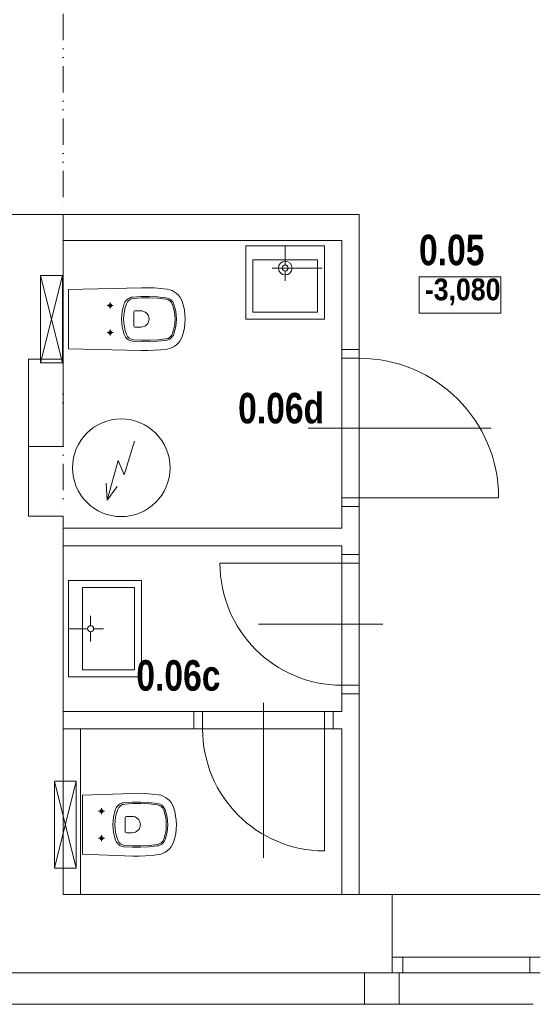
# Model space of a CAD drawing. Header units: millimetres. Extents: x -18118 to 31634, y -63349 to -43346.
# Tile 4 of 9: x 1712 to 4662, y -59847 to -54199. Entities that reach past the tile are written whole.
import ezdxf

# ---------------------------------------------------------------- set-up
doc = ezdxf.new("R2010")
doc.units = ezdxf.units.MM
doc.linetypes.add('JIS_09_15', pattern=[300, 150, -50, 0, -50, 0, -50])
doc.layers.add('XR$1$1.PP - SLEPY_1', color=7, linetype='Continuous', lineweight=25)
doc.styles.add('Arial Black', font='Arial Black')
doc.styles.add('ARIALNARROW', font='ARIALN.TTF')

# ---------------------------------------------------------------- blocks, each defined once
blk = doc.blocks.new('KOMPLEXNÍ OBJEKT_4')
at = {"layer": 'XR$1$1.PP - SLEPY_1', "color": 251, "linetype": 'Continuous', "lineweight": 13}
for p, q in [((1992.2, -57416.9), (1992.2, -57967.7)), ((1992.2, -57416.9), (2412.2, -57416.9)), ((2412.2, -57967.7), (2412.2, -57416.9)), ((2072.2, -57456.9), (2372.2, -57456.9)), ((2072.2, -57927.7), (2072.2, -57456.9)), ((2372.2, -57456.9), (2372.2, -57927.7)), ((2119.3, -57675.1), (2119.3, -57618.4)), ((2102.2, -57692.3), (1992.2, -57692.3)), ((2119.3, -57709.5), (2119.3, -57766.2)), ((2136.5, -57692.3), (2193.2, -57692.3)), ((2372.2, -57927.7), (2072.2, -57927.7)), ((1992.2, -57967.7), (2336.2, -57967.7)), ((1992.2, -57967.7), (2412.2, -57967.7))]:
    blk.add_line(p, q, dxfattribs=at)
blk.add_arc((2119.3, -57692.3), 17.2, 270.0000172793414, 269.9999999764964, dxfattribs=at)
blk = doc.blocks.new('KOMPLEXNÍ OBJEKT_11')
at = {"layer": 'XR$1$1.PP - SLEPY_1', "color": 251, "linetype": 'Continuous', "lineweight": 13}
blk.add_line((2072.2, -58986.5), (2072.2, -58646.5), dxfattribs=at)
for points in [[(2072.2, -58646.5), (2361.4, -58637), (2398.3, -58636.6), (2435.2, -58637.8), (2472.1, -58640.5), (2508.7, -58644.9), (2523, -58647.9), (2536.8, -58652.8), (2549.8, -58659.6), (2561.7, -58668), (2572.4, -58678.1), (2581.5, -58689.4), (2589.1, -58701.9), (2594.9, -58715.4), (2602.4, -58740), (2607.8, -58765.2), (2611, -58790.8), (2612.1, -58816.6), (2612.3, -58816), (2611.2, -58841.8), (2607.9, -58867.3), (2602.5, -58892.5), (2595, -58917.2), (2589.3, -58930.7), (2581.8, -58943.3), (2572.6, -58954.8), (2561.9, -58964.9), (2549.9, -58973.4), (2536.9, -58980.2), (2523.1, -58985.2), (2508.7, -58988.2), (2472, -58992.5), (2435.2, -58995.3), (2398.3, -58996.5), (2361.4, -58996.1), (2072.2, -58986.5)], [(2181.7, -58747.6), (2178.4, -58746.9), (2175.7, -58745.1), (2173.9, -58742.3), (2173.2, -58739), (2173.9, -58735.7), (2175.7, -58732.9), (2178.5, -58731), (2181.8, -58730.4), (2185.1, -58731), (2187.9, -58732.9), (2189.8, -58735.7), (2190.5, -58739), (2189.8, -58742.3), (2187.9, -58745.1), (2185.1, -58747), (2181.8, -58747.6), (2181.7, -58747.6)], [(2181.9, -58756.6), (2181.9, -58739), (2181.9, -58721.4)], [(2199.5, -58739), (2181.9, -58739), (2164.2, -58739)], [(2199.5, -58894), (2181.8, -58894), (2164.2, -58894)], [(2181.7, -58902.6), (2178.4, -58901.9), (2175.7, -58900), (2173.9, -58897.3), (2173.2, -58894), (2173.9, -58890.7), (2175.7, -58887.9), (2178.5, -58886), (2181.8, -58885.4), (2185.1, -58886), (2187.9, -58887.9), (2189.8, -58890.7), (2190.5, -58894), (2189.8, -58897.3), (2187.9, -58900.1), (2185.1, -58902), (2181.8, -58902.6), (2181.7, -58902.6)], [(2181.8, -58911.6), (2181.8, -58894), (2181.8, -58876.4)]]:
    blk.add_lwpolyline(points, dxfattribs=at)
for points in [[(2501.8, -58938.7), (2454.2, -58943.9), (2406.4, -58946.3), (2358.5, -58945.9), (2310.7, -58942.7), (2302.8, -58941.3), (2295.2, -58938.9), (2288, -58935.4), (2281.3, -58930.9), (2275.3, -58925.6), (2270.2, -58919.5), (2265.9, -58912.7), (2262.7, -58905.3), (2255.9, -58883.7), (2251, -58861.6), (2248.1, -58839.1), (2247.2, -58816.4), (2248.2, -58793.8), (2251.2, -58771.3), (2256.1, -58749.1), (2263, -58727.5), (2266.2, -58720.2), (2270.5, -58713.5), (2275.6, -58707.4), (2281.6, -58702), (2288.3, -58697.6), (2295.5, -58694.1), (2303.1, -58691.7), (2311, -58690.4), (2358.7, -58687.1), (2406.5, -58686.7), (2454.3, -58689.1), (2501.8, -58694.4), (2509.4, -58696), (2516.8, -58698.6), (2523.7, -58702.2), (2530, -58706.7), (2535.7, -58712.1), (2540.6, -58718.1), (2544.6, -58724.8), (2547.7, -58732), (2554, -58752.6), (2558.5, -58773.7), (2561.2, -58795), (2562.1, -58816.5), (2561.2, -58838.1), (2558.5, -58859.4), (2553.9, -58880.5), (2547.7, -58901.1), (2544.6, -58908.3), (2540.6, -58914.9), (2535.7, -58921), (2530, -58926.3), (2523.7, -58930.9), (2516.7, -58934.5), (2509.4, -58937.1), (2501.8, -58938.7)], [(2315.5, -58935.1), (2302.5, -58932), (2290.9, -58925.5), (2281.5, -58915.9), (2275.1, -58904.2), (2268.1, -58882.9), (2263.1, -58861), (2260.1, -58838.8), (2259.2, -58816.4), (2260.2, -58794), (2263.3, -58771.8), (2268.3, -58750), (2275.3, -58728.7), (2281.8, -58717), (2291.2, -58707.5), (2302.8, -58701), (2315.8, -58698), (2362.2, -58695), (2408.7, -58694.8), (2455.1, -58697.2), (2501.3, -58702.4), (2513.9, -58705.9), (2525, -58712.8), (2533.9, -58722.3), (2539.9, -58733.9), (2546.1, -58754), (2550.5, -58774.6), (2553.2, -58795.5), (2554.1, -58816.5), (2553.2, -58837.6), (2550.5, -58858.5), (2546.1, -58879.1), (2539.9, -58899.2), (2533.9, -58910.8), (2525, -58920.3), (2513.9, -58927.1), (2501.3, -58930.7), (2455, -58935.8), (2408.5, -58938.3), (2362, -58938), (2315.5, -58935.1)], [(2317, -58779), (2317.7, -58775.2), (2319.9, -58771.9), (2323.2, -58769.7), (2327, -58769), (2356.9, -58769), (2366.1, -58769.7), (2375, -58772.2), (2383.2, -58776.3), (2390.4, -58782.1), (2396.4, -58789.1), (2401, -58797.1), (2403.8, -58805.8), (2404.9, -58815), (2404.2, -58824.2), (2401.7, -58833), (2397.5, -58841.3), (2391.8, -58848.5), (2384.8, -58854.5), (2376.8, -58859), (2368.1, -58861.9), (2358.9, -58863), (2356.9, -58863), (2327, -58863), (2323.2, -58862.2), (2319.9, -58860.1), (2317.7, -58856.8), (2317, -58853), (2317, -58779)]]:
    blk.add_lwpolyline(points, close=True, dxfattribs=at)
blk = doc.blocks.new('KOMPLEXNÍ OBJEKT_12')
at = {"layer": 'XR$1$1.PP - SLEPY_1', "color": 251, "linetype": 'Continuous', "lineweight": 13}
for p, q in [((2037.2, -58566.5), (1912.2, -58566.5)), ((1912.2, -58566.5), (2037.2, -59066.5)), ((2037.2, -58566.5), (1912.2, -59066.5)), ((1912.2, -59066.5), (1912.2, -58566.5)), ((2037.2, -59066.5), (2037.2, -58566.5)), ((2037.2, -59066.5), (1912.2, -59066.5))]:
    blk.add_line(p, q, dxfattribs=at)
blk = doc.blocks.new('KOMPLEXNÍ OBJEKT_13')
at = {"layer": 'XR$1$1.PP - SLEPY_1', "color": 251, "linetype": 'Continuous', "lineweight": 13}
for p, q in [((3011.4, -55496.7), (3462.2, -55496.7)), ((3011.4, -55496.7), (3011.4, -55916.7)), ((3236.8, -55606.7), (3236.8, -55496.7)), ((3462.2, -55496.7), (3462.2, -55840.7)), ((3462.2, -55496.7), (3462.2, -55916.7)), ((3051.4, -55576.7), (3051.4, -55876.7)), ((3422.2, -55576.7), (3051.4, -55576.7)), ((3219.6, -55623.9), (3162.9, -55623.9)), ((3254, -55623.9), (3310.7, -55623.9)), ((3422.2, -55876.7), (3422.2, -55576.7)), ((3236.8, -55641.1), (3236.8, -55697.8)), ((3051.4, -55876.7), (3422.2, -55876.7)), ((3462.2, -55916.7), (3011.4, -55916.7))]:
    blk.add_line(p, q, dxfattribs=at)
blk.add_arc((3236.8, -55623.9), 17.2, 0, 360, dxfattribs=at)
blk = doc.blocks.new('KOMPLEXNÍ OBJEKT_15')
at = {"layer": 'XR$1$1.PP - SLEPY_1', "color": 251, "linetype": 'Continuous', "lineweight": 13}
for p, q in [((1957.2, -55666.7), (1832.2, -55666.7)), ((1832.2, -55666.7), (1957.2, -56166.7)), ((1957.2, -55666.7), (1832.2, -56166.7)), ((1832.2, -56166.7), (1832.2, -55666.7)), ((1957.2, -56166.7), (1957.2, -55666.7)), ((1957.2, -56166.7), (1832.2, -56166.7))]:
    blk.add_line(p, q, dxfattribs=at)
blk = doc.blocks.new('KOMPLEXNÍ OBJEKT_16')
at = {"layer": 'XR$1$1.PP - SLEPY_1', "color": 251, "linetype": 'Continuous', "lineweight": 13}
blk.add_line((1992.2, -56086.7), (1992.2, -55746.7), dxfattribs=at)
for points in [[(1992.2, -55746.7), (2411.4, -55737.1), (2448.4, -55736.7), (2485.3, -55737.9), (2522.1, -55740.6), (2558.8, -55745), (2573.1, -55748), (2586.9, -55752.9), (2599.8, -55759.7), (2611.7, -55768.2), (2622.4, -55778.2), (2631.6, -55789.6), (2639.1, -55802.1), (2644.9, -55815.5), (2652.4, -55840.2), (2657.8, -55865.4), (2661.1, -55890.9), (2662.2, -55916.7), (2662.3, -55916.1), (2661.2, -55941.9), (2658, -55967.4), (2652.6, -55992.6), (2645.1, -56017.3), (2639.4, -56030.8), (2631.8, -56043.4), (2622.6, -56054.9), (2612, -56065), (2600, -56073.5), (2587, -56080.3), (2573.2, -56085.3), (2558.8, -56088.3), (2522.1, -56092.7), (2485.3, -56095.4), (2448.4, -56096.6), (2411.4, -56096.2), (1992.2, -56086.7)], [(2249.5, -55839.1), (2231.9, -55839.1), (2214.3, -55839.1)], [(2231.7, -55847.8), (2228.5, -55847.1), (2225.7, -55845.2), (2223.9, -55842.4), (2223.3, -55839.1), (2223.9, -55835.8), (2225.8, -55833), (2228.6, -55831.2), (2231.9, -55830.5), (2235.2, -55831.2), (2238, -55833), (2239.9, -55835.8), (2240.5, -55839.1), (2239.9, -55842.4), (2238, -55845.2), (2235.2, -55847.1), (2231.9, -55847.8), (2231.7, -55847.8)], [(2231.9, -55856.7), (2231.9, -55839.1), (2231.9, -55821.5)], [(2249.5, -55994.1), (2231.9, -55994.1), (2214.3, -55994.1)], [(2231.7, -56002.8), (2228.5, -56002.1), (2225.7, -56000.2), (2223.9, -55997.4), (2223.3, -55994.1), (2223.9, -55990.8), (2225.8, -55988), (2228.6, -55986.2), (2231.9, -55985.5), (2235.2, -55986.2), (2238, -55988), (2239.9, -55990.8), (2240.5, -55994.1), (2239.9, -55997.4), (2238, -56000.2), (2235.2, -56002.1), (2231.9, -56002.8), (2231.7, -56002.8)], [(2231.9, -56011.7), (2231.9, -55994.1), (2231.9, -55976.5)]]:
    blk.add_lwpolyline(points, dxfattribs=at)
for points in [[(2551.9, -56038.8), (2504.3, -56044), (2456.4, -56046.5), (2408.6, -56046), (2360.8, -56042.8), (2352.9, -56041.4), (2345.3, -56039), (2338, -56035.5), (2331.4, -56031.1), (2325.4, -56025.7), (2320.2, -56019.6), (2316, -56012.8), (2312.8, -56005.5), (2306, -55983.8), (2301.1, -55961.7), (2298.2, -55939.2), (2297.2, -55916.5), (2298.2, -55893.9), (2301.2, -55871.4), (2306.2, -55849.3), (2313, -55827.7), (2316.3, -55820.4), (2320.5, -55813.6), (2325.7, -55807.5), (2331.7, -55802.2), (2338.3, -55797.7), (2345.5, -55794.3), (2353.1, -55791.8), (2361, -55790.5), (2408.7, -55787.3), (2456.6, -55786.9), (2504.3, -55789.3), (2551.9, -55794.5), (2559.5, -55796.1), (2566.8, -55798.7), (2573.7, -55802.3), (2580.1, -55806.9), (2585.8, -55812.2), (2590.7, -55818.3), (2594.7, -55824.9), (2597.8, -55832.1), (2604, -55852.7), (2608.5, -55873.8), (2611.2, -55895.1), (2612.2, -55916.7), (2611.2, -55938.2), (2608.5, -55959.6), (2604, -55980.6), (2597.7, -56001.2), (2594.7, -56008.4), (2590.6, -56015.1), (2585.7, -56021.1), (2580.1, -56026.5), (2573.7, -56031), (2566.8, -56034.6), (2559.5, -56037.2), (2551.9, -56038.8)], [(2365.6, -56035.2), (2352.6, -56032.1), (2340.9, -56025.6), (2331.5, -56016.1), (2325.1, -56004.3), (2318.2, -55983), (2313.2, -55961.2), (2310.2, -55939), (2309.2, -55916.6), (2310.3, -55894.2), (2313.3, -55872), (2318.4, -55850.1), (2325.4, -55828.8), (2331.8, -55817.1), (2341.2, -55807.7), (2352.9, -55801.1), (2365.8, -55798.1), (2412.2, -55795.1), (2458.7, -55794.9), (2505.2, -55797.4), (2551.4, -55802.5), (2563.9, -55806.1), (2575.1, -55812.9), (2583.9, -55822.4), (2589.9, -55834), (2596.1, -55854.1), (2600.6, -55874.7), (2603.3, -55895.6), (2604.2, -55916.7), (2603.3, -55937.7), (2600.6, -55958.6), (2596.1, -55979.2), (2589.9, -55999.3), (2583.9, -56010.9), (2575.1, -56020.4), (2563.9, -56027.2), (2551.4, -56030.8), (2505.1, -56036), (2458.6, -56038.4), (2412.1, -56038.2), (2365.6, -56035.2)], [(2367, -55879.1), (2367.8, -55875.3), (2370, -55872), (2373.2, -55869.9), (2377, -55869.1), (2407, -55869.1), (2416.2, -55869.8), (2425, -55872.3), (2433.2, -55876.5), (2440.5, -55882.2), (2446.5, -55889.2), (2451, -55897.2), (2453.9, -55906), (2455, -55915.1), (2454.3, -55924.3), (2451.8, -55933.2), (2447.6, -55941.4), (2441.9, -55948.6), (2434.9, -55954.7), (2426.8, -55959.2), (2418.1, -55962), (2409, -55963.1), (2407, -55963.1), (2377, -55963.1), (2373.2, -55962.4), (2370, -55960.2), (2367.8, -55956.9), (2367, -55953.1), (2367, -55879.1)]]:
    blk.add_lwpolyline(points, close=True, dxfattribs=at)
blk = doc.blocks.new('KOMPLEXNÍ OBJEKT_20')
at = {"layer": 'XR$1$1.PP - SLEPY_1', "color": 138, "linetype": 'Continuous', "lineweight": 13}
for p, q in [((3562.2, -56091.7), (3562.2, -56991.7)), ((3662.2, -56091.7), (3662.2, -56991.7)), ((3562.2, -56141.7), (3662.2, -56141.7)), ((3368.8, -56541.7), (4418.8, -56541.7)), ((3562.2, -56941.7), (3662.2, -56941.7)), ((3562.2, -56941.7), (3562.2, -56991.7)), ((3662.2, -56941.7), (4462.2, -56941.7))]:
    blk.add_line(p, q, dxfattribs=at)
blk.add_arc((3662.2, -56941.7), 800, 0, 90, dxfattribs=at)
blk = doc.blocks.new('KOMPLEXNÍ OBJEKT_24')
at = {"layer": 'XR$1$1.PP - SLEPY_1', "color": 138, "linetype": 'Continuous', "lineweight": 13}
for p, q in [((3112.2, -59006.5), (3112.2, -58117.6)), ((2712.2, -58166.7), (3512.2, -58166.7)), ((2762.2, -58166.7), (2762.2, -58266.7)), ((3462.2, -58966.7), (3462.2, -58166.7)), ((2712.2, -58266.7), (3512.2, -58266.7))]:
    blk.add_line(p, q, dxfattribs=at)
blk.add_arc((3462.2, -58266.7), 700, 180, 270, dxfattribs=at)
blk = doc.blocks.new('KOMPLEXNÍ OBJEKT_25')
at = {"layer": 'XR$1$1.PP - SLEPY_1', "color": 138, "linetype": 'Continuous', "lineweight": 13}
for p, q in [((2862.2, -57316.7), (3662.2, -57316.7)), ((3562.2, -58066.7), (3562.2, -57266.7)), ((3662.2, -58066.7), (3662.2, -57266.7)), ((3083.6, -57666.7), (3798.1, -57666.7)), ((3662.2, -58016.7), (3562.2, -58016.7))]:
    blk.add_line(p, q, dxfattribs=at)
blk.add_arc((3562.2, -57316.7), 700, 180, 270, dxfattribs=at)

msp = doc.modelspace()

# ---------------------------------------------------------------- linework, layer by layer
at = {"layer": 'XR$1$1.PP - SLEPY_1', "color": 138, "linetype": 'JIS_09_15', "lineweight": 13}
for p, q in [((1961.745, -54166.677), (1961.745, -55316.677)), ((1962.151, -56146.677), (1962.151, -57046.677))]:
    msp.add_line(p, q, dxfattribs=at)
at = {"layer": 'XR$1$1.PP - SLEPY_1', "color": 138, "linetype": 'Continuous', "lineweight": 13}
for p, q in [((1662.151, -55316.677), (1962.151, -55316.677)), ((1962.151, -55316.677), (3662.151, -55316.677)), ((1962.151, -56146.677), (1962.151, -55316.677)), ((3662.151, -55316.677), (3662.151, -56091.677)), ((3562.151, -55466.677), (1962.151, -55466.677)), ((3562.151, -56091.677), (3562.151, -55466.677)), ((3562.151, -56091.677), (3662.151, -56091.677)), ((1762.151, -57046.677), (1762.151, -56146.677)), ((1762.151, -56146.677), (1962.151, -56146.677)), ((1962.151, -56146.677), (1962.151, -56646.677)), ((1962.151, -56646.677), (1762.151, -56646.677)), ((3562.151, -56991.677), (3662.151, -56991.677)), ((3562.151, -57116.677), (3562.151, -56991.677)), ((3662.151, -56991.677), (3662.151, -57266.677)), ((1962.151, -57046.677), (1762.151, -57046.677)), ((1962.151, -57046.677), (1962.151, -57146.677)), ((3562.151, -57116.677), (1962.151, -57116.677)), ((1962.151, -57246.677), (1962.151, -57146.677)), ((3562.151, -57216.677), (1962.151, -57216.677)), ((1962.151, -59216.677), (1962.151, -57246.677)), ((3562.151, -57266.677), (3562.151, -57216.677)), ((3662.151, -57266.677), (3562.151, -57266.677)), ((3562.151, -58066.677), (3662.151, -58066.677)), ((3562.151, -58166.677), (3562.151, -58066.677)), ((3662.151, -58066.677), (3662.151, -59216.677)), ((2712.151, -58166.677), (1962.151, -58166.677)), ((2712.151, -58266.677), (2712.151, -58166.677)), ((3562.151, -58166.677), (3512.151, -58166.677)), ((3512.151, -58266.677), (3512.151, -58166.677)), ((2712.151, -58266.677), (1962.151, -58266.677)), ((2062.166, -59216.677), (2062.166, -58266.677)), ((3562.151, -58266.677), (3512.151, -58266.677)), ((3562.151, -58266.677), (3562.151, -59216.677)), ((1962.151, -59216.677), (3851.564, -59216.677)), ((3851.564, -59216.677), (4701.564, -59216.677)), ((3851.564, -59216.677), (3851.564, -59666.677)), ((3851.564, -59576.677), (4701.564, -59576.677)), ((3911.564, -59576.677), (3911.564, -59666.677)), ((4641.564, -59576.677), (4641.564, -59666.677)), ((-1227.849, -59666.677), (3851.564, -59666.677)), ((3691.564, -59666.677), (3691.564, -59846.676)), ((3851.564, -59666.677), (4701.564, -59666.677)), ((3891.564, -59666.677), (3851.564, -59666.677)), ((3891.564, -59846.676), (3891.564, -59666.677)), ((3891.564, -59846.676), (1152.151, -59846.676)), ((4661.564, -59846.676), (3891.564, -59846.676))]:
    msp.add_line(p, q, dxfattribs=at)
at = {"layer": 'XR$1$1.PP - SLEPY_1', "color": 251, "linetype": 'Continuous', "lineweight": 13}
msp.add_line((3176.709, -55623.874), (3449.293, -55624.476), dxfattribs=at)
at = {"layer": 'XR$1$1.PP - SLEPY_1', "color": 250, "linetype": 'Continuous', "lineweight": 13}
for p, q in [((2371.417, -56616.747), (2312.452, -56810.499)), ((2278.428, -56728.568), (2215.02, -56955.81)), ((2312.452, -56810.499), (2278.428, -56728.568)), ((2215.02, -56955.81), (2208.378, -56858.387)), ((2215.02, -56955.81), (2271.143, -56875.901))]:
    msp.add_line(p, q, dxfattribs=at)
at = {"layer": 'XR$1$1.PP - SLEPY_1', "color": 138, "linetype": 'Continuous', "lineweight": 13}
msp.add_lwpolyline([(4005.252, -55882.757), (4475.252, -55882.757), (4475.252, -55674.424), (4005.252, -55674.424), (4005.252, -55882.757)], dxfattribs=at)
at = {"layer": 'XR$1$1.PP - SLEPY_1', "color": 251, "linetype": 'Continuous', "lineweight": 13}
msp.add_circle((3236.859, -55624.007), 39.418, dxfattribs=at)
at = {"layer": 'XR$1$1.PP - SLEPY_1', "color": 250, "linetype": 'Continuous', "lineweight": 13}
msp.add_circle((2295.44, -56769.534), 280, dxfattribs=at)

# ---------------------------------------------------------------- block references
at = {"layer": 'XR$1$1.PP - SLEPY_1', "color": 251, "linetype": 'Continuous', "lineweight": 13}
for name in ['KOMPLEXNÍ OBJEKT_13', 'KOMPLEXNÍ OBJEKT_15', 'KOMPLEXNÍ OBJEKT_16', 'KOMPLEXNÍ OBJEKT_4', 'KOMPLEXNÍ OBJEKT_12', 'KOMPLEXNÍ OBJEKT_11']:
    msp.add_blockref(name, (0, 0), dxfattribs=at)
at = {"layer": 'XR$1$1.PP - SLEPY_1', "color": 138, "linetype": 'Continuous', "lineweight": 13}
for name in ['KOMPLEXNÍ OBJEKT_20', 'KOMPLEXNÍ OBJEKT_25', 'KOMPLEXNÍ OBJEKT_24']:
    msp.add_blockref(name, (0, 0), dxfattribs=at)

# ---------------------------------------------------------------- texts
at = {"layer": 'XR$1$1.PP - SLEPY_1', "color": 138, "linetype": 'Continuous', "lineweight": 35, "char_height": 175, "attachment_point": 7, "style": 'Arial Black'}
for s, insert, width in [('\\W0.69;0.05', (4005.252, -55610.257), 456.84253), ('\\W0.69;0.06d', (2966.462, -56517.455), 570.04245), ('\\W0.69;0.06c', (2382.167, -58050.308), 570.04245)]:
    msp.add_mtext(s, dxfattribs=dict(at, insert=insert, width=width))
at = {"layer": 'XR$1$1.PP - SLEPY_1', "color": 138, "linetype": 'Continuous', "lineweight": 13, "insert": (4038.585, -55836.924), "char_height": 125, "width": 503.59373, "attachment_point": 7, "style": 'ARIALNARROW'}
msp.add_mtext('\\W1.07;\\fArial Narrow|i0|b1|c0|p0;-3,080', dxfattribs=at)

doc.saveas('drawing.dxf')
